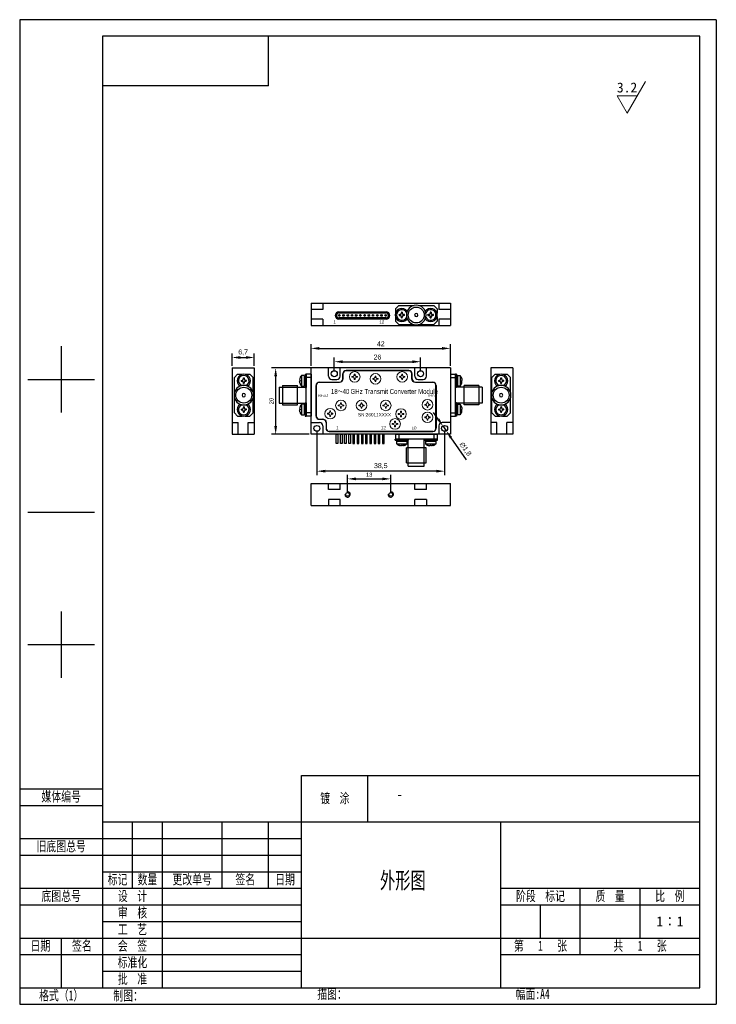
# Model space of a CAD drawing. Header units: millimetres. Extents: x 1954 to 2416, y 1195 to 1492.
# Tile 2 of 2: x 2206 to 2416, y 1195 to 1492. Entities that reach past the tile are written whole.
import ezdxf

# ---------------------------------------------------------------- set-up
doc = ezdxf.new("R2010")
doc.units = ezdxf.units.MM
doc.layers.add('图框周边', color=6, linetype='Continuous')
for name, color, linetype, lineweight in [('图框文字', 3, 'Continuous', 18), ('图框线', 7, 'Continuous', 30), ('标注、细实线', 2, 'Continuous', 20)]:
    doc.layers.add(name, color=color, linetype=linetype, lineweight=lineweight)
doc.styles.get("Standard").update_dxf_attribs({"font": 'arial.ttf'})
doc.styles.add('STYLE1', font='txt', dxfattribs={"width": 0.707})
doc.dimstyles.new('ISO-25', dxfattribs={"dimtxt": 2.5, "dimasz": 2.5, "dimexe": 1.25, "dimexo": 0.625, "dimtad": 1, "dimtxsty": 'Standard', "dimcen": 2.5, "dimadec": 0, "dimazin": 0, "dimtfac": 1, "dimtmove": 0, "dimatfit": 3, "dimfxl": 1, "dimarcsym": 0})

# ---------------------------------------------------------------- blocks, each defined once
blk = doc.blocks.new('wsg2gbzshg')
at = {"linetype": 'ByBlock', "ltscale": 0.2}
for p, q in [((2255.55, -637.46), (2254.55, -638.46)), ((2254.55, -642.99), (2254.55, -638.46)), ((2255.55, -637.46), (2256.96, -637.46)), ((2257.85, -637.46), (2259.25, -637.46)), ((2259.25, -637.46), (2260.25, -638.46)), ((2260.25, -642.99), (2260.25, -638.46)), ((2256.59, -639.31), (2256.77, -639.31)), ((2256.59, -639.5), (2256.77, -639.5)), ((2257.31, -638.59), (2257.31, -638.78)), ((2257.31, -640.22), (2257.31, -640.03)), ((2257.5, -638.59), (2257.5, -638.78)), ((2257.5, -640.22), (2257.5, -640.03)), ((2258.21, -639.31), (2258.03, -639.31)), ((2258.21, -639.5), (2258.03, -639.5)), ((2254.55, -649.06), (2254.55, -644.52)), ((2257.31, -647.29), (2257.31, -647.48)), ((2257.5, -647.29), (2257.5, -647.48)), ((2260.25, -649.06), (2260.25, -644.52)), ((2255.55, -650.06), (2254.55, -649.06)), ((2255.55, -650.06), (2256.96, -650.06)), ((2256.59, -648.01), (2256.77, -648.01)), ((2256.59, -648.2), (2256.77, -648.2)), ((2257.31, -648.92), (2257.31, -648.73)), ((2257.5, -648.92), (2257.5, -648.73)), ((2257.85, -650.06), (2259.25, -650.06)), ((2258.21, -648.01), (2258.03, -648.01)), ((2258.21, -648.2), (2258.03, -648.2)), ((2259.25, -650.06), (2260.25, -649.06))]:
    blk.add_line(p, q, dxfattribs=at)
at = {"linetype": 'ByBlock', "ltscale": 0.2, "flags": 128}
for points in [[(2256.58, -639.29), (2256.6, -639.29), (2256.63, -639.29), (2256.65, -639.29), (2256.67, -639.29), (2256.7, -639.29), (2256.72, -639.29), (2256.75, -639.29), (2256.77, -639.29)], [(2256.58, -639.52), (2256.6, -639.52), (2256.63, -639.52), (2256.65, -639.52), (2256.67, -639.52), (2256.7, -639.52), (2256.72, -639.52), (2256.75, -639.52), (2256.77, -639.52)], [(2257.29, -638.58), (2257.29, -638.6), (2257.29, -638.63), (2257.29, -638.65), (2257.29, -638.68), (2257.29, -638.7), (2257.29, -638.73), (2257.29, -638.75), (2257.29, -638.78)], [(2257.29, -640.23), (2257.29, -640.21), (2257.29, -640.18), (2257.29, -640.16), (2257.29, -640.13), (2257.29, -640.11), (2257.29, -640.08), (2257.29, -640.06), (2257.29, -640.03)], [(2257.52, -638.58), (2257.52, -638.6), (2257.52, -638.63), (2257.52, -638.65), (2257.52, -638.68), (2257.52, -638.7), (2257.52, -638.73), (2257.52, -638.75), (2257.52, -638.78)], [(2257.52, -640.23), (2257.52, -640.21), (2257.52, -640.18), (2257.52, -640.16), (2257.52, -640.13), (2257.52, -640.11), (2257.52, -640.08), (2257.52, -640.06), (2257.52, -640.03)], [(2258.23, -639.29), (2258.21, -639.29), (2258.18, -639.29), (2258.16, -639.29), (2258.13, -639.29), (2258.11, -639.29), (2258.08, -639.29), (2258.06, -639.29), (2258.03, -639.29)], [(2258.23, -639.52), (2258.21, -639.52), (2258.18, -639.52), (2258.16, -639.52), (2258.13, -639.52), (2258.11, -639.52), (2258.08, -639.52), (2258.06, -639.52), (2258.03, -639.52)], [(2257.29, -647.28), (2257.29, -647.3), (2257.29, -647.33), (2257.29, -647.35), (2257.29, -647.38), (2257.29, -647.4), (2257.29, -647.43), (2257.29, -647.45), (2257.29, -647.48)], [(2257.52, -647.28), (2257.52, -647.3), (2257.52, -647.33), (2257.52, -647.35), (2257.52, -647.38), (2257.52, -647.4), (2257.52, -647.43), (2257.52, -647.45), (2257.52, -647.48)], [(2256.58, -647.99), (2256.6, -647.99), (2256.63, -647.99), (2256.65, -647.99), (2256.67, -647.99), (2256.7, -647.99), (2256.72, -647.99), (2256.75, -647.99), (2256.77, -647.99)], [(2256.58, -648.22), (2256.6, -648.22), (2256.63, -648.22), (2256.65, -648.22), (2256.67, -648.22), (2256.7, -648.22), (2256.72, -648.22), (2256.75, -648.22), (2256.77, -648.22)], [(2257.29, -648.93), (2257.29, -648.91), (2257.29, -648.88), (2257.29, -648.86), (2257.29, -648.83), (2257.29, -648.81), (2257.29, -648.78), (2257.29, -648.76), (2257.29, -648.73)], [(2257.52, -648.93), (2257.52, -648.91), (2257.52, -648.88), (2257.52, -648.86), (2257.52, -648.83), (2257.52, -648.81), (2257.52, -648.78), (2257.52, -648.76), (2257.52, -648.73)], [(2258.23, -647.99), (2258.21, -647.99), (2258.18, -647.99), (2258.16, -647.99), (2258.13, -647.99), (2258.11, -647.99), (2258.08, -647.99), (2258.06, -647.99), (2258.03, -647.99)], [(2258.23, -648.22), (2258.21, -648.22), (2258.18, -648.22), (2258.16, -648.22), (2258.13, -648.22), (2258.11, -648.22), (2258.08, -648.22), (2258.06, -648.22), (2258.03, -648.22)]]:
    blk.add_lwpolyline(points, dxfattribs=at)
at = {"linetype": 'ByBlock', "ltscale": 0.2}
blk.add_circle((2257.4, -643.76), 2.4, dxfattribs=at)
for centre, radius, start, end in [((2257.4, -639.41), 2, 305.1904, 234.8096), ((2257.4, -639.41), 1.6, 293.3496, 246.6504), ((2257.4, -643.76), 2.95, 0, 180), ((2257.4, -639.41), 0.835, 172.1127, 187.8873), ((2257.4, -639.41), 0.817, 173.1922, 186.8078), ((2256.77, -638.78), 0.533, 270, 359.7671), ((2256.77, -640.04), 0.533, 0.2329, 90), ((2257.4, -639.41), 0.835, 82.109, 97.891), ((2257.4, -639.41), 0.835, 262.109, 277.891), ((2257.4, -639.41), 0.817, 83.1839, 96.8161), ((2257.4, -639.41), 0.817, 263.1839, 276.8161), ((2258.03, -638.78), 0.533, 180.2329, 270), ((2258.03, -640.04), 0.533, 90, 179.7671), ((2257.4, -639.41), 0.817, 353.1922, 6.8078), ((2257.4, -639.41), 0.835, 352.1127, 7.8873), ((2257.4, -643.76), 2.95, 180, 0), ((2257.4, -643.76), 0.5, 0, 180), ((2257.4, -643.76), 0.5, 180, 0), ((2257.4, -648.11), 2, 125.1904, 54.8096), ((2257.4, -648.11), 1.6, 113.3496, 66.6504), ((2257.4, -648.11), 0.835, 82.109, 97.891), ((2257.4, -648.11), 0.817, 83.1839, 96.8161), ((2257.4, -648.11), 0.835, 172.1127, 187.8873), ((2257.4, -648.11), 0.817, 173.1922, 186.8078), ((2256.77, -647.48), 0.533, 270, 359.7671), ((2256.77, -648.74), 0.533, 0.2329, 90), ((2257.4, -648.11), 0.835, 262.109, 277.891), ((2257.4, -648.11), 0.817, 263.1839, 276.8161), ((2258.03, -647.48), 0.533, 180.2329, 270), ((2258.03, -648.74), 0.533, 90, 179.7671), ((2257.4, -648.11), 0.817, 353.1922, 6.8078), ((2257.4, -648.11), 0.835, 352.1127, 7.8873)]:
    blk.add_arc(centre, radius, start, end, dxfattribs=at)
for points in [[(2256.59, -639.31), (2256.59, -639.3), (2256.58, -639.3), (2256.58, -639.29)], [(2256.59, -639.5), (2256.59, -639.51), (2256.58, -639.51), (2256.58, -639.52)], [(2257.31, -638.59), (2257.3, -638.59), (2257.29, -638.58), (2257.29, -638.58)], [(2257.31, -640.22), (2257.3, -640.22), (2257.29, -640.23), (2257.29, -640.23)], [(2257.5, -638.59), (2257.51, -638.59), (2257.51, -638.58), (2257.52, -638.58)], [(2257.5, -640.22), (2257.51, -640.22), (2257.51, -640.23), (2257.52, -640.23)], [(2258.21, -639.31), (2258.22, -639.3), (2258.22, -639.3), (2258.23, -639.29)], [(2258.21, -639.5), (2258.22, -639.51), (2258.22, -639.51), (2258.23, -639.52)], [(2257.31, -647.29), (2257.3, -647.29), (2257.29, -647.28), (2257.29, -647.28)], [(2257.5, -647.29), (2257.51, -647.29), (2257.51, -647.28), (2257.52, -647.28)], [(2256.59, -648.01), (2256.59, -648), (2256.58, -648), (2256.58, -647.99)], [(2256.59, -648.2), (2256.59, -648.21), (2256.58, -648.21), (2256.58, -648.22)], [(2257.31, -648.92), (2257.3, -648.92), (2257.29, -648.93), (2257.29, -648.93)], [(2257.5, -648.92), (2257.51, -648.92), (2257.51, -648.93), (2257.52, -648.93)], [(2258.21, -648.01), (2258.22, -648), (2258.22, -648), (2258.23, -647.99)], [(2258.21, -648.2), (2258.22, -648.21), (2258.22, -648.21), (2258.23, -648.22)]]:
    blk.add_open_spline(points, degree=3, dxfattribs=at)
for points in [[(2256.77, -639.29), (2256.9, -639.29), (2257.04, -639.23), (2257.23, -639.04), (2257.28, -638.91), (2257.29, -638.78)], [(2256.77, -639.52), (2256.9, -639.52), (2257.04, -639.58), (2257.23, -639.77), (2257.28, -639.9), (2257.29, -640.03)], [(2258.03, -639.29), (2257.9, -639.29), (2257.77, -639.23), (2257.58, -639.04), (2257.52, -638.91), (2257.52, -638.78)], [(2257.52, -640.03), (2257.52, -639.9), (2257.58, -639.77), (2257.77, -639.58), (2257.9, -639.52), (2258.03, -639.52)], [(2256.77, -647.99), (2256.9, -647.99), (2257.04, -647.93), (2257.23, -647.74), (2257.28, -647.61), (2257.29, -647.48)], [(2256.77, -648.22), (2256.9, -648.22), (2257.04, -648.28), (2257.23, -648.47), (2257.28, -648.6), (2257.29, -648.73)], [(2258.03, -647.99), (2257.9, -647.99), (2257.77, -647.93), (2257.58, -647.74), (2257.52, -647.61), (2257.52, -647.48)], [(2257.52, -648.73), (2257.52, -648.6), (2257.58, -648.47), (2257.77, -648.28), (2257.9, -648.22), (2258.03, -648.22)]]:
    blk.add_open_spline(points, degree=3, knots=[0, 0, 0, 0, 0.5, 0.5, 1, 1, 1, 1], dxfattribs=at)
blk = doc.blocks.new('gvwgt32te')
at = {"linetype": 'ByBlock', "ltscale": 0.2}
for p, q in [((2188.5, -637.81), (2188.5, -639.41)), ((2189.3, -637.81), (2189.3, -641.01)), ((2189.3, -638.07), (2189.6, -638.07)), ((2189.6, -637.41), (2189.6, -641.41)), ((2189.6, -637.41), (2189.9, -637.41)), ((2189.9, -637.41), (2189.9, -641.41)), ((2189.9, -650.06), (2189.9, -637.46)), ((2191.4, -637.46), (2189.9, -637.46)), ((2191.4, -638.46), (2189.9, -638.46)), ((2191.4, -637.46), (2191.4, -650.06)), ((2181.8, -641.36), (2181.8, -646.16)), ((2181.8, -641.36), (2189.9, -641.36)), ((2182.8, -640.81), (2182.8, -646.71)), ((2182.8, -640.81), (2187.3, -640.81)), ((2187.3, -646.71), (2187.3, -640.81)), ((2188.06, -638.58), (2188.06, -638.57)), ((2188.06, -639.29), (2188.06, -639.52)), ((2188.06, -640.23), (2188.06, -640.24)), ((2188.5, -639.41), (2188.5, -641.01)), ((2189.3, -639.82), (2189.6, -640.02)), ((2189.3, -639.89), (2189.6, -640.09)), ((2189.3, -640.74), (2189.6, -640.74)), ((2189.6, -641.41), (2189.9, -641.41)), ((2181.8, -646.16), (2189.6, -646.16)), ((2182.8, -646.71), (2187.3, -646.71)), ((2188.5, -646.51), (2188.5, -648.11)), ((2189.3, -646.51), (2189.3, -649.71)), ((2189.3, -646.77), (2189.6, -646.77)), ((2189.6, -646.11), (2189.6, -650.11)), ((2189.6, -646.11), (2189.9, -646.11)), ((2189.9, -646.11), (2189.9, -650.11)), ((2188.06, -647.99), (2188.06, -648.22)), ((2188.06, -648.93), (2188.06, -648.94)), ((2188.5, -648.11), (2188.5, -649.71)), ((2189.3, -648.52), (2189.6, -648.72)), ((2189.3, -648.59), (2189.6, -648.79)), ((2189.3, -649.44), (2189.6, -649.44)), ((2189.6, -650.11), (2189.9, -650.11)), ((2191.4, -649.06), (2189.9, -649.06)), ((2191.4, -650.06), (2189.9, -650.06))]:
    blk.add_line(p, q, dxfattribs=at)
for centre, radius, start, end in [((2190.42, -639.41), 2.5, 140.2082, 160.5), ((2190.42, -639.41), 2.5, 160.7011, 165.3911), ((2188.76, -624.19), 15.12, 267.1206, 267.3497), ((2188.76, -654.62), 15.12, 92.6503, 92.8794), ((2190.42, -639.41), 2.5, 194.6089, 199.2989), ((2190.42, -639.41), 2.5, 199.5, 219.7918), ((2190.42, -648.11), 2.5, 160.7011, 165.3911), ((2190.42, -648.11), 2.5, 140.2082, 160.5), ((2188.76, -632.89), 15.12, 267.1206, 267.3497), ((2188.76, -663.32), 15.12, 92.6503, 92.8794), ((2190.42, -648.11), 2.5, 194.6089, 199.2989), ((2190.42, -648.11), 2.5, 199.5, 219.7918)]:
    blk.add_arc(centre, radius, start, end, dxfattribs=at)
for points in [[(2189.3, -637.81), (2188.5, -637.81)], [(2188.5, -641.01), (2189.3, -641.01)], [(2189.3, -646.51), (2188.5, -646.51)], [(2188.5, -649.71), (2189.3, -649.71)]]:
    blk.add_open_spline(points, degree=1, dxfattribs=at)
for points in [[(2188, -638.77), (2187.97, -638.91), (2187.95, -639.04), (2187.95, -639.23), (2187.97, -639.29), (2188, -639.29)], [(2188, -640.04), (2187.97, -639.9), (2187.95, -639.77), (2187.95, -639.58), (2187.97, -639.52), (2188, -639.52)], [(2188, -647.47), (2187.97, -647.61), (2187.95, -647.74), (2187.95, -647.93), (2187.97, -647.99), (2188, -647.99)], [(2188, -648.74), (2187.97, -648.6), (2187.95, -648.47), (2187.95, -648.28), (2187.97, -648.22), (2188, -648.22)]]:
    blk.add_open_spline(points, degree=3, knots=[0, 0, 0, 0, 0.5, 0.5, 1, 1, 1, 1], dxfattribs=at)
blk = doc.blocks.new('*D15')
at = {"color": 0, "linetype": 'ByBlock', "lineweight": -2, "ltscale": 0.2, "transparency": 16777216}
for p, q in [((2294.04, 1387.53), (2294.04, 1394.05)), ((2336.05, 1387.53), (2336.05, 1394.05)), ((2296.54, 1392.8), (2333.55, 1392.8))]:
    blk.add_line(p, q, dxfattribs=at)
at = {"color": 0, "linetype": 'ByBlock', "ltscale": 0.2, "transparency": 16777216}
for points in [[(2296.54, 1393.22), (2296.54, 1392.38), (2294.04, 1392.8)], [(2333.55, 1393.22), (2333.55, 1392.38), (2336.05, 1392.8)]]:
    blk.add_solid(points, dxfattribs=at)
at = {"layer": 'Defpoints', "color": 0, "linetype": 'ByBlock', "ltscale": 0.2, "transparency": 16777216}
for p in [(2336.05, 1392.8), (2294.04, 1386.9), (2336.05, 1386.9)]:
    blk.add_point(p, dxfattribs=at)
at = {"color": 0, "linetype": 'ByBlock', "ltscale": 0.2, "transparency": 16777216, "insert": (2315.05, 1394.18), "char_height": 2, "attachment_point": 5}
blk.add_mtext('{\\H0.75x;42}', dxfattribs=at)
blk = doc.blocks.new('*D16')
at = {"color": 0, "linetype": 'ByBlock', "lineweight": -2, "ltscale": 0.2, "transparency": 16777216}
for p, q in [((2295.79, 1368.03), (2295.79, 1354.51)), ((2334.3, 1368.03), (2334.3, 1354.51)), ((2331.8, 1355.76), (2298.29, 1355.76))]:
    blk.add_line(p, q, dxfattribs=at)
at = {"color": 0, "linetype": 'ByBlock', "ltscale": 0.2, "transparency": 16777216}
for points in [[(2298.29, 1356.18), (2298.29, 1355.35), (2295.79, 1355.76)], [(2331.8, 1356.18), (2331.8, 1355.35), (2334.3, 1355.76)]]:
    blk.add_solid(points, dxfattribs=at)
at = {"layer": 'Defpoints', "color": 0, "linetype": 'ByBlock', "ltscale": 0.2, "transparency": 16777216}
for p in [(2295.79, 1368.65), (2334.3, 1368.65), (2295.79, 1355.76)]:
    blk.add_point(p, dxfattribs=at)
at = {"color": 0, "linetype": 'ByBlock', "ltscale": 0.2, "transparency": 16777216, "insert": (2315.05, 1357.29), "char_height": 1.5, "attachment_point": 5}
blk.add_mtext('38,5', dxfattribs=at)
blk = doc.blocks.new('*D19')
at = {"color": 0, "linetype": 'ByBlock', "lineweight": -2, "ltscale": 0.2, "transparency": 16777216}
for p, q in [((2301.04, 1385.78), (2301.04, 1390.03)), ((2327.04, 1385.78), (2327.04, 1390.03)), ((2303.54, 1388.78), (2324.54, 1388.78))]:
    blk.add_line(p, q, dxfattribs=at)
at = {"color": 0, "linetype": 'ByBlock', "ltscale": 0.2, "transparency": 16777216}
for points in [[(2303.54, 1389.2), (2303.54, 1388.36), (2301.04, 1388.78)], [(2324.54, 1389.2), (2324.54, 1388.36), (2327.04, 1388.78)]]:
    blk.add_solid(points, dxfattribs=at)
at = {"layer": 'Defpoints', "color": 0, "linetype": 'ByBlock', "ltscale": 0.2, "transparency": 16777216}
for p in [(2327.04, 1388.78), (2301.04, 1385.15), (2327.04, 1385.15)]:
    blk.add_point(p, dxfattribs=at)
at = {"color": 0, "linetype": 'ByBlock', "ltscale": 0.2, "transparency": 16777216, "insert": (2314.04, 1390.17), "char_height": 1.5, "attachment_point": 5}
blk.add_mtext('26', dxfattribs=at)
blk = doc.blocks.new('*D20')
at = {"color": 0, "linetype": 'ByBlock', "lineweight": -2, "ltscale": 0.2, "transparency": 16777216}
for p, q in [((2270.2, 1387.53), (2270.2, 1391.3)), ((2272.7, 1390.05), (2274.4, 1390.05)), ((2276.9, 1387.53), (2276.9, 1391.3))]:
    blk.add_line(p, q, dxfattribs=at)
at = {"color": 0, "linetype": 'ByBlock', "ltscale": 0.2, "transparency": 16777216}
for points in [[(2272.7, 1390.47), (2272.7, 1389.64), (2270.2, 1390.05)], [(2274.4, 1390.47), (2274.4, 1389.64), (2276.9, 1390.05)]]:
    blk.add_solid(points, dxfattribs=at)
at = {"layer": 'Defpoints', "color": 0, "linetype": 'ByBlock', "ltscale": 0.2, "transparency": 16777216}
for p in [(2276.9, 1390.05), (2270.2, 1386.9), (2276.9, 1386.9)]:
    blk.add_point(p, dxfattribs=at)
at = {"color": 0, "linetype": 'ByBlock', "ltscale": 0.2, "transparency": 16777216, "insert": (2273.55, 1391.58), "char_height": 1.5, "attachment_point": 5}
blk.add_mtext('6,7', dxfattribs=at)
blk = doc.blocks.new('*D17')
at = {"color": 0, "linetype": 'ByBlock', "lineweight": -2, "ltscale": 0.2, "transparency": 16777216}
for p, q in [((2332.36, 1371.45), (2330.94, 1373.51)), ((2333.79, 1369.39), (2334.81, 1367.91)), ((2340.85, 1359.18), (2336.23, 1365.86))]:
    blk.add_line(p, q, dxfattribs=at)
at = {"color": 0, "linetype": 'ByBlock', "ltscale": 0.2, "transparency": 16777216}
for points in [[(2332.71, 1371.69), (2332.02, 1371.21), (2333.79, 1369.39)], [(2336.57, 1366.1), (2335.89, 1365.62), (2334.81, 1367.91)]]:
    blk.add_solid(points, dxfattribs=at)
at = {"layer": 'Defpoints', "color": 0, "linetype": 'ByBlock', "ltscale": 0.2, "transparency": 16777216}
for p in [(2333.79, 1369.39), (2334.81, 1367.91)]:
    blk.add_point(p, dxfattribs=at)
at = {"color": 0, "linetype": 'ByBlock', "ltscale": 0.2, "transparency": 16777216, "insert": (2340.53, 1362.38), "char_height": 1.5, "attachment_point": 5, "rotation": 304.6751}
blk.add_mtext('∅1,8', dxfattribs=at)
blk = doc.blocks.new('A$C344124FD')
at = {"linetype": 'Continuous'}
for p, q in [((1.1, 2.2), (15.32, 2.2)), ((1.1, 1.9), (15.32, 1.9)), ((1.1, 1.85), (15.33, 1.85)), ((15.32, 0.35), (1.1, 0.35)), ((15.33, 0.3), (1.1, 0.3)), ((15.33, 0), (1.1, 0))]:
    blk.add_line(p, q, dxfattribs=at)
for centre in [(1.22, 1.1), (2.49, 1.1), (3.76, 1.1), (5.03, 1.1), (6.3, 1.1), (7.57, 1.1), (8.84, 1.1), (10.11, 1.1), (11.38, 1.1), (12.65, 1.1), (13.92, 1.1), (15.19, 1.1)]:
    blk.add_circle(centre, 0.25, dxfattribs=at)
for centre, radius, start, end in [((1.1, 1.1), 1.1, 90, 270), ((1.1, 1.1), 0.8, 90, 270), ((1.1, 1.1), 0.75, 89.9985, 269.9985), ((15.32, 1.1), 1.1, 270, 90), ((15.32, 1.1), 0.8, 270, 90), ((15.32, 1.1), 0.75, 269.9985, 89.9985)]:
    blk.add_arc(centre, radius, start, end, dxfattribs=at)
blk = doc.blocks.new('*D18')
at = {"color": 0, "linetype": 'ByBlock', "lineweight": -2, "ltscale": 0.2, "transparency": 16777216}
for p, q in [((2294.13, 1386.9), (2282.11, 1386.9)), ((2283.36, 1384.4), (2283.36, 1369.4)), ((2293.42, 1366.9), (2282.11, 1366.9))]:
    blk.add_line(p, q, dxfattribs=at)
at = {"color": 0, "linetype": 'ByBlock', "ltscale": 0.2, "transparency": 16777216}
for points in [[(2282.94, 1384.4), (2283.78, 1384.4), (2283.36, 1386.9)], [(2282.94, 1369.4), (2283.78, 1369.4), (2283.36, 1366.9)]]:
    blk.add_solid(points, dxfattribs=at)
at = {"layer": 'Defpoints', "color": 0, "linetype": 'ByBlock', "ltscale": 0.2, "transparency": 16777216}
for p in [(2294.75, 1386.9), (2283.36, 1366.9), (2294.04, 1366.9)]:
    blk.add_point(p, dxfattribs=at)
at = {"color": 0, "linetype": 'ByBlock', "ltscale": 0.2, "transparency": 16777216, "insert": (2282.1, 1376.9), "char_height": 2.5, "attachment_point": 5, "rotation": 90}
blk.add_mtext('{\\H0.5x;20}', dxfattribs=at)
blk = doc.blocks.new('*D21')
at = {"color": 0, "linetype": 'ByBlock', "lineweight": -2, "ltscale": 0.2, "transparency": 16777216}
for p, q in [((2305.05, 1349.37), (2305.05, 1354.68)), ((2318.05, 1349.37), (2318.05, 1354.68)), ((2307.55, 1353.43), (2315.55, 1353.43))]:
    blk.add_line(p, q, dxfattribs=at)
at = {"color": 0, "linetype": 'ByBlock', "ltscale": 0.2, "transparency": 16777216}
for points in [[(2307.55, 1353.85), (2307.55, 1353.02), (2305.05, 1353.43)], [(2315.55, 1353.85), (2315.55, 1353.02), (2318.05, 1353.43)]]:
    blk.add_solid(points, dxfattribs=at)
at = {"layer": 'Defpoints', "color": 0, "linetype": 'ByBlock', "ltscale": 0.2, "transparency": 16777216}
for p in [(2318.05, 1353.43), (2305.05, 1348.74), (2318.05, 1348.74)]:
    blk.add_point(p, dxfattribs=at)
at = {"color": 0, "linetype": 'ByBlock', "ltscale": 0.2, "transparency": 16777216, "insert": (2311.55, 1354.7), "char_height": 2.5, "attachment_point": 5}
blk.add_mtext('{\\H0.5x;13}', dxfattribs=at)
blk = doc.blocks.new('68u549ch')
at = {"linetype": 'Continuous', "lineweight": 15}
for p, q in [((2339.55, 1488.48), (2339.55, 1488.3)), ((2339.74, 1488.48), (2339.74, 1488.3)), ((2338.84, 1487.77), (2339.02, 1487.77)), ((2338.84, 1487.58), (2339.02, 1487.57)), ((2339.55, 1486.86), (2339.55, 1487.04)), ((2339.74, 1486.86), (2339.74, 1487.04)), ((2340.46, 1487.77), (2340.27, 1487.77)), ((2340.46, 1487.58), (2340.27, 1487.57))]:
    blk.add_line(p, q, dxfattribs=at)
at = {"linetype": 'Continuous', "lineweight": 15, "flags": 128}
for points in [[(2339.53, 1488.5), (2339.53, 1488.47), (2339.53, 1488.45), (2339.53, 1488.43), (2339.53, 1488.4), (2339.53, 1488.38), (2339.53, 1488.35), (2339.53, 1488.33), (2339.53, 1488.3)], [(2339.76, 1488.5), (2339.76, 1488.47), (2339.76, 1488.45), (2339.76, 1488.43), (2339.76, 1488.4), (2339.76, 1488.38), (2339.76, 1488.35), (2339.76, 1488.33), (2339.76, 1488.3)], [(2338.82, 1487.79), (2338.84, 1487.79), (2338.87, 1487.79), (2338.89, 1487.79), (2338.92, 1487.79), (2338.94, 1487.79), (2338.97, 1487.79), (2338.99, 1487.79), (2339.02, 1487.79)], [(2338.82, 1487.56), (2338.84, 1487.56), (2338.87, 1487.56), (2338.89, 1487.56), (2338.92, 1487.56), (2338.94, 1487.56), (2338.97, 1487.56), (2338.99, 1487.55), (2339.02, 1487.55)], [(2339.53, 1486.85), (2339.53, 1486.87), (2339.53, 1486.89), (2339.53, 1486.92), (2339.53, 1486.94), (2339.53, 1486.97), (2339.53, 1486.99), (2339.53, 1487.02), (2339.53, 1487.04)], [(2339.76, 1486.85), (2339.76, 1486.87), (2339.76, 1486.89), (2339.76, 1486.92), (2339.76, 1486.94), (2339.76, 1486.97), (2339.76, 1486.99), (2339.76, 1487.02), (2339.76, 1487.04)], [(2340.47, 1487.79), (2340.45, 1487.79), (2340.42, 1487.79), (2340.4, 1487.79), (2340.37, 1487.79), (2340.35, 1487.79), (2340.32, 1487.79), (2340.3, 1487.79), (2340.27, 1487.79)], [(2340.47, 1487.56), (2340.45, 1487.56), (2340.42, 1487.56), (2340.4, 1487.56), (2340.37, 1487.56), (2340.35, 1487.56), (2340.32, 1487.56), (2340.3, 1487.55), (2340.27, 1487.55)]]:
    blk.add_lwpolyline(points, dxfattribs=at)
at = {"linetype": 'Continuous', "lineweight": 15}
blk.add_circle((2339.65, 1487.67), 1.6, dxfattribs=at)
for centre, radius, start, end in [((2339.02, 1488.3), 0.533, 270.2329, 0), ((2339.65, 1487.67), 0.835, 82.1127, 97.8873), ((2339.65, 1487.67), 0.817, 83.1922, 96.8078), ((2340.28, 1488.3), 0.533, 180, 269.7671), ((2339.65, 1487.67), 0.835, 172.109, 187.891), ((2339.65, 1487.67), 0.817, 173.1839, 186.8161), ((2339.02, 1487.04), 0.533, 0, 89.7671), ((2339.65, 1487.67), 0.835, 262.1127, 277.8873), ((2339.65, 1487.67), 0.817, 263.1922, 276.8078), ((2340.28, 1487.04), 0.533, 90.2329, 180), ((2339.65, 1487.67), 0.817, 353.1839, 6.8161), ((2339.65, 1487.67), 0.835, 352.109, 7.891)]:
    blk.add_arc(centre, radius, start, end, dxfattribs=at)
for points in [[(2339.53, 1488.3), (2339.53, 1488.17), (2339.47, 1488.04), (2339.28, 1487.85), (2339.15, 1487.79), (2339.02, 1487.79)], [(2339.76, 1488.3), (2339.76, 1488.17), (2339.82, 1488.04), (2340.01, 1487.85), (2340.14, 1487.79), (2340.27, 1487.79)], [(2339.53, 1487.04), (2339.53, 1487.17), (2339.47, 1487.31), (2339.28, 1487.5), (2339.15, 1487.55), (2339.02, 1487.55)], [(2340.27, 1487.55), (2340.14, 1487.55), (2340.01, 1487.5), (2339.82, 1487.31), (2339.76, 1487.17), (2339.76, 1487.04)]]:
    blk.add_open_spline(points, degree=3, knots=[0, 0, 0, 0, 0.5, 0.5, 1, 1, 1, 1], dxfattribs=at)
for points in [[(2339.55, 1488.48), (2339.54, 1488.49), (2339.54, 1488.49), (2339.53, 1488.5)], [(2339.74, 1488.48), (2339.75, 1488.49), (2339.75, 1488.49), (2339.76, 1488.5)], [(2338.84, 1487.77), (2338.83, 1487.77), (2338.82, 1487.78), (2338.82, 1487.79)], [(2338.84, 1487.58), (2338.83, 1487.57), (2338.82, 1487.56), (2338.82, 1487.56)], [(2339.55, 1486.86), (2339.54, 1486.86), (2339.54, 1486.85), (2339.53, 1486.85)], [(2339.74, 1486.86), (2339.75, 1486.86), (2339.75, 1486.85), (2339.76, 1486.85)], [(2340.46, 1487.77), (2340.46, 1487.77), (2340.47, 1487.78), (2340.47, 1487.79)], [(2340.46, 1487.58), (2340.46, 1487.57), (2340.47, 1487.56), (2340.47, 1487.56)]]:
    blk.add_open_spline(points, degree=3, dxfattribs=at)

msp = doc.modelspace()

# ---------------------------------------------------------------- linework, layer by layer
for p, q in [((2281.196, 1471.948), (2281.196, 1486.948)), ((2294.039, 1366.904), (2294.039, 1386.904)), ((2336.043, 1386.904), (2294.039, 1386.904)), ((2299.289, 1384.404), (2299.289, 1386.904)), ((2302.789, 1384.404), (2302.789, 1386.904)), ((2303.589, 1383.604), (2303.589, 1385.104)), ((2323.493, 1386.104), (2304.589, 1386.104)), ((2324.493, 1383.604), (2324.493, 1385.104)), ((2325.293, 1384.404), (2325.293, 1386.904)), ((2328.793, 1384.404), (2328.793, 1386.904)), ((2336.043, 1386.904), (2336.043, 1366.904)), ((2295.539, 1372.404), (2295.539, 1381.604)), ((2296.539, 1382.604), (2302.589, 1382.604)), ((2300.289, 1383.404), (2301.789, 1383.404)), ((2325.493, 1382.604), (2330.743, 1382.604)), ((2326.293, 1383.404), (2327.793, 1383.404)), ((2331.743, 1381.604), (2331.743, 1368.704)), ((2294.039, 1370.404), (2296.539, 1370.404)), ((2296.539, 1371.404), (2297.539, 1371.404)), ((2297.539, 1369.404), (2297.539, 1366.904)), ((2298.539, 1370.404), (2298.539, 1368.704)), ((2332.543, 1369.404), (2332.543, 1366.904)), ((2336.043, 1370.404), (2333.543, 1370.404)), ((2336.043, 1366.904), (2294.039, 1366.904)), ((2330.743, 1367.704), (2299.539, 1367.704))]:
    msp.add_line(p, q)
at = {"linetype": 'ByBlock', "ltscale": 0.2}
for p, q in [((2294.043, 1406.415), (2294.043, 1399.715)), ((2294.043, 1406.415), (2336.047, 1406.415)), ((2297.543, 1406.415), (2297.543, 1404.565)), ((2332.547, 1406.415), (2332.547, 1404.565)), ((2336.047, 1406.415), (2336.047, 1399.715)), ((2297.543, 1404.565), (2294.043, 1404.565)), ((2336.047, 1404.565), (2332.547, 1404.565)), ((2297.543, 1401.565), (2294.043, 1401.565)), ((2294.043, 1399.715), (2336.047, 1399.715)), ((2297.543, 1401.565), (2297.543, 1399.715)), ((2332.547, 1401.565), (2332.547, 1399.715)), ((2336.047, 1401.565), (2332.547, 1401.565)), ((2270.204, 1386.904), (2276.904, 1386.904)), ((2270.204, 1386.904), (2270.204, 1366.904)), ((2276.904, 1386.904), (2276.904, 1366.904)), ((2354.887, 1386.904), (2348.187, 1386.904)), ((2348.187, 1386.904), (2348.187, 1366.904)), ((2354.887, 1386.904), (2354.887, 1366.904)), ((2270.204, 1370.404), (2272.054, 1370.404)), ((2272.054, 1366.904), (2272.054, 1370.404)), ((2275.054, 1370.404), (2276.904, 1370.404)), ((2275.054, 1366.904), (2275.054, 1370.404)), ((2350.037, 1370.404), (2348.187, 1370.404)), ((2350.037, 1366.904), (2350.037, 1370.404)), ((2354.887, 1370.404), (2353.037, 1370.404)), ((2353.037, 1366.904), (2353.037, 1370.404)), ((2270.204, 1366.904), (2276.904, 1366.904)), ((2354.887, 1366.904), (2348.187, 1366.904)), ((2294.043, 1345.393), (2294.043, 1352.093)), ((2294.043, 1352.093), (2336.047, 1352.093)), ((2299.293, 1350.243), (2299.293, 1352.093)), ((2302.793, 1350.243), (2302.793, 1352.093)), ((2325.293, 1350.243), (2325.293, 1352.093)), ((2328.793, 1350.243), (2328.793, 1352.093)), ((2336.047, 1345.393), (2336.047, 1352.093)), ((2302.793, 1350.243), (2299.293, 1350.243)), ((2328.793, 1350.243), (2325.293, 1350.243)), ((2302.793, 1347.243), (2299.293, 1347.243)), ((2299.293, 1347.243), (2299.293, 1345.393)), ((2302.793, 1345.393), (2302.793, 1347.243)), ((2325.293, 1345.393), (2325.293, 1347.243)), ((2328.793, 1347.243), (2325.293, 1347.243)), ((2328.793, 1347.243), (2328.793, 1345.393)), ((2294.043, 1345.393), (2336.047, 1345.393))]:
    msp.add_line(p, q, dxfattribs=at)
msp.add_lwpolyline([(2295.589, 1381.604), (2295.589, 1372.404, 0.4142136), (2296.539, 1371.454), (2297.539, 1371.454, -0.4142136), (2298.589, 1370.404), (2298.589, 1368.704, 0.4142136), (2299.539, 1367.754), (2330.743, 1367.754, 0.4142136), (2331.693, 1368.704), (2331.693, 1381.604, 0.4142136), (2330.743, 1382.554), (2325.493, 1382.554, -0.4142136), (2324.443, 1383.604), (2324.443, 1385.104, 0.4142136), (2323.493, 1386.054), (2304.589, 1386.054, 0.4142136), (2303.639, 1385.104), (2303.639, 1383.604, -0.4142136), (2302.589, 1382.554), (2296.539, 1382.554, 0.4142136)], format="xyb", close=True)
for points in [[(2302.093, 1364.104), (2301.593, 1364.104), (2301.593, 1366.904), (2302.093, 1366.904)], [(2303.363, 1364.104), (2302.863, 1364.104), (2302.863, 1366.904), (2303.363, 1366.904)], [(2304.633, 1364.104), (2304.133, 1364.104), (2304.133, 1366.904), (2304.633, 1366.904)], [(2305.903, 1364.104), (2305.403, 1364.104), (2305.403, 1366.904), (2305.903, 1366.904)], [(2306.673, 1364.104), (2307.173, 1364.104), (2307.173, 1366.904), (2306.673, 1366.904)], [(2307.943, 1364.104), (2308.443, 1364.104), (2308.443, 1366.904), (2307.943, 1366.904)], [(2309.213, 1364.104), (2309.713, 1364.104), (2309.713, 1366.904), (2309.213, 1366.904)], [(2310.483, 1364.104), (2310.983, 1364.104), (2310.983, 1366.904), (2310.483, 1366.904)], [(2311.753, 1364.104), (2312.253, 1364.104), (2312.253, 1366.904), (2311.753, 1366.904)], [(2313.023, 1364.104), (2313.523, 1364.104), (2313.523, 1366.904), (2313.023, 1366.904)], [(2314.293, 1364.104), (2314.793, 1364.104), (2314.793, 1366.904), (2314.293, 1366.904)], [(2315.563, 1364.104), (2316.063, 1364.104), (2316.063, 1366.904), (2315.563, 1366.904)]]:
    msp.add_lwpolyline(points, close=True, dxfattribs=at)
for centre, radius in [((2301.039, 1385.154), 0.9), ((2327.043, 1385.154), 0.9), ((2327.043, 1385.154), 0.9), ((2295.789, 1368.654), 0.9), ((2334.293, 1368.654), 0.9), ((2305.047, 1348.743), 0.546), ((2318.047, 1348.743), 0.546)]:
    msp.add_circle(centre, radius)
for centre, radius, start, end in [((2300.289, 1384.404), 1, 180, 270), ((2301.789, 1384.404), 1, 270, 0), ((2304.589, 1385.104), 1, 90, 180), ((2323.493, 1385.104), 1, 360, 90), ((2326.293, 1384.404), 1, 180, 270), ((2327.793, 1384.404), 1, 270, 0), ((2296.539, 1381.604), 1, 90, 180), ((2302.589, 1383.604), 1, 270, 0), ((2325.493, 1383.604), 1, 180, 270), ((2330.743, 1381.604), 1, 0, 90), ((2296.539, 1372.404), 1, 180, 270), ((2296.539, 1369.404), 1, 0, 90), ((2297.539, 1370.404), 1, 360, 90), ((2333.543, 1369.404), 1, 90, 180), ((2299.539, 1368.704), 1, 180, 270), ((2330.743, 1368.704), 1, 270, 0), ((2305.047, 1348.743), 0.8, 175, 95), ((2318.047, 1348.743), 0.8, 175, 95)]:
    msp.add_arc(centre, radius, start, end)
at = {"layer": '图框周边', "color": 3}
for p, q in [((2206.196, 1491.948), (2206.196, 1194.948)), ((2416.196, 1491.948), (2206.196, 1491.948)), ((2416.196, 1491.948), (2416.196, 1194.948)), ((2218.696, 1393.448), (2218.696, 1373.448)), ((2208.696, 1383.448), (2228.696, 1383.448)), ((2208.696, 1343.448), (2228.696, 1343.448)), ((2218.696, 1313.448), (2218.696, 1293.448)), ((2208.696, 1303.448), (2228.696, 1303.448)), ((2291.196, 1199.948), (2291.196, 1263.948)), ((2291.196, 1263.948), (2411.196, 1263.948)), ((2311.196, 1249.948), (2311.196, 1263.948)), ((2206.196, 1259.948), (2231.196, 1259.948)), ((2206.196, 1254.948), (2231.196, 1254.948)), ((2231.196, 1249.948), (2411.196, 1249.948)), ((2240.196, 1229.948), (2240.196, 1249.948)), ((2249.196, 1199.948), (2249.196, 1249.948)), ((2267.196, 1229.948), (2267.196, 1249.948)), ((2281.196, 1229.948), (2281.196, 1249.948)), ((2351.196, 1199.948), (2351.196, 1249.948)), ((2206.196, 1244.948), (2291.196, 1244.948)), ((2206.196, 1239.948), (2291.196, 1239.948)), ((2231.196, 1234.948), (2291.196, 1234.948)), ((2206.196, 1229.948), (2291.196, 1229.948)), ((2351.196, 1229.948), (2411.196, 1229.948)), ((2375.196, 1209.948), (2375.196, 1229.948)), ((2393.196, 1214.948), (2393.196, 1229.948)), ((2206.196, 1224.948), (2291.196, 1224.948)), ((2351.196, 1224.948), (2411.196, 1224.948)), ((2363.196, 1214.948), (2363.196, 1224.948)), ((2231.196, 1219.948), (2291.196, 1219.948)), ((2206.196, 1214.948), (2411.196, 1214.948)), ((2218.696, 1214.948), (2218.696, 1199.948)), ((2206.196, 1209.948), (2291.196, 1209.948)), ((2351.196, 1209.948), (2411.196, 1209.948)), ((2231.196, 1204.948), (2291.196, 1204.948)), ((2206.196, 1194.948), (2416.196, 1194.948))]:
    msp.add_line(p, q, dxfattribs=at)
at = {"layer": '图框文字'}
for p, q in [((2389.304, 1463.779), (2394.804, 1473.305)), ((2392.304, 1468.975), (2386.304, 1468.975)), ((2386.304, 1468.975), (2389.304, 1463.779))]:
    msp.add_line(p, q, dxfattribs=at)
at = {"layer": '图框线'}
for p, q in [((2411.196, 1486.948), (2231.196, 1486.948)), ((2231.196, 1486.948), (2231.196, 1199.948)), ((2411.196, 1199.948), (2411.196, 1486.948)), ((2281.196, 1471.948), (2231.196, 1471.948)), ((2206.196, 1199.948), (2411.196, 1199.948))]:
    msp.add_line(p, q, dxfattribs=at)

# ---------------------------------------------------------------- block references
at = {"linetype": 'ByBlock'}
for name, p, rotation in [('wsg2gbzshg', (2969.503, 3660.269), 270), ('gvwgt32te', (1681.992, -824.496), 90)]:
    msp.add_blockref(name, p, dxfattribs=dict(at, rotation=rotation))
for name, p in [('A$C344124FD', (2301.337, 1401.625)), ('68u549ch', (-32.457, -103.468)), ('68u549ch', (-26.207, -104.068)), ('68u549ch', (-18.157, -103.468)), ('68u549ch', (-36.607, -112.078)), ('68u549ch', (-30.407, -112.078)), ('68u549ch', (-23.107, -112.078)), ('68u549ch', (-10.507, -111.868)), ('68u549ch', (-39.857, -114.568)), ('68u549ch', (-18.507, -114.678)), ('68u549ch', (-10.507, -115.668)), ('68u549ch', (-20.304, -117.668))]:
    msp.add_blockref(name, p)
for name, p in [('wsg2gbzshg', (16.351, 2022.45)), ('gvwgt32te', (102.643, 2022.45)), ('wsg2gbzshg', (93.933, 2022.45))]:
    msp.add_blockref(name, p, dxfattribs=at)
at = {"linetype": 'ByBlock', "xscale": -1}
msp.add_blockref('gvwgt32te', (4527.448, 2022.45), dxfattribs=at)

# ---------------------------------------------------------------- texts
at = {"attachment_point": 1}
for s, insert, char_height, width in [('\\pi0.22255;1', (2300.543, 1401.221), 1, 0.81346), ('\\pi-0.25732;12', (2314.843, 1401.221), 1, 0.81346), ('\\pi-1.06694;RFout', (2297.197, 1378.983), 0.8, 0.81346), ('\\pi0.24182;{\\W0.7;18\\fSimSun|b0|i0|c134|p2;～\\fArial|b0|i0|c0|p34;40\u202fGHz Transmit Converter Module}', (2299.782, 1380.556), 1.5, 26.43398), ('\\pi-0.4342;IFin', (2329.795, 1378.989), 0.8, 0.81346), ('\\pi1.59128;SN:26011XXXX', (2306.604, 1373.293), 1, 13.05159), ('\\pi0.22255;1', (2301.346, 1369.386), 1, 0.81346), ('\\pi-0.25732;12', (2315.299, 1369.386), 1, 0.81346), ('\\pi-0.27267;LO', (2324.604, 1369.208), 0.8, 0.81346)]:
    msp.add_mtext(s, dxfattribs=dict(at, insert=insert, char_height=char_height, width=width))
at = {"layer": '图框周边', "color": 0, "char_height": 3, "attachment_point": 5, "style": 'STYLE1'}
for s, insert, width in [('日期', (2286.196, 1232.448), 10), ('阶段  标记', (2363.196, 1227.448), 24), ('质  量', (2384.196, 1227.448), 18), ('第   1   张', (2363.196, 1212.448), 24), ('共   1   张', (2393.196, 1212.448), 36)]:
    msp.add_mtext(s, dxfattribs=dict(at, insert=insert, width=width))
at = {"layer": '图框周边', "color": 0, "insert": (2321.709, 1232.025), "char_height": 5, "attachment_point": 5, "style": 'STYLE1'}
msp.add_mtext_dynamic_manual_height_columns('外形图', width=54.33841, gutter_width=12.5, heights=[21.145], dxfattribs=at)
at = {"layer": '图框文字', "insert": (2389.285, 1471.478), "char_height": 3, "width": 8.5, "attachment_point": 5, "style": 'STYLE1'}
msp.add_mtext('{\\W1;3.2}', dxfattribs=at)
at = {"layer": '图框文字', "color": 0, "char_height": 3, "style": 'STYLE1'}
for s, insert, width, attachment_point in [('镀  涂', (2301.196, 1256.948), 20, 5), ('标记', (2235.696, 1232.448), 9, 5), ('数量', (2244.696, 1232.448), 9, 5), ('更改单号', (2258.196, 1232.448), 18, 5), ('签名', (2274.196, 1232.448), 14, 5), ('设  计', (2240.196, 1227.448), 18, 5), ('比  例', (2402.196, 1227.448), 18, 5), ('审  核', (2240.196, 1222.448), 18, 5), ('工  艺', (2240.196, 1217.448), 18, 5), ('会  签', (2240.196, 1212.448), 18, 5), ('标准化', (2240.196, 1207.448), 18, 5), ('批  准', (2240.196, 1202.448), 18, 5), ('描图：', (2295.894, 1199.591), 12.5734, 1), ('幅面:A4', (2355.705, 1199.591), 12.5734, 1)]:
    msp.add_mtext(s, dxfattribs=dict(at, insert=insert, width=width, attachment_point=attachment_point))
at = {"layer": '图框文字', "color": 0, "insert": (2402.196, 1219.948), "char_height": 3, "width": 18, "attachment_point": 5}
msp.add_mtext('{\\fSimSun|b0|i0|c134|p2;1∶1}', dxfattribs=at)
at = {"layer": '图框线', "char_height": 3, "width": 100, "attachment_point": 5, "style": 'STYLE1'}
for s, insert in [('媒体编号', (2218.696, 1257.448)), ('旧底图总号', (2218.696, 1242.448)), ('底图总号', (2218.696, 1227.448)), ('签名', (2224.946, 1212.448)), ('日期', (2212.446, 1212.448)), ('格式（1）', (2218.696, 1197.448)), ('制图：', (2238.876, 1197.423))]:
    msp.add_mtext(s, dxfattribs=dict(at, insert=insert))
at = {"layer": '标注、细实线', "insert": (2319.906, 1259.458), "char_height": 2.5, "attachment_point": 1}
msp.add_mtext_dynamic_manual_height_columns('{\\fSimSun|b0|i0|c134|p2;-}', width=77.97376, gutter_width=12.5, heights=[0], dxfattribs=at)

# ---------------------------------------------------------------- dimensions: what is measured, and where the dimension line sits
at = {"linetype": 'ByBlock', "ltscale": 0.2}
dim = msp.add_linear_dim(base=(2336.047, 1392.802), p1=(2294.043, 1386.904), p2=(2336.047, 1386.904), text='{\\H0.75x;<>}', dimstyle='ISO-25', override={"dimtxt": 2}, dxfattribs=at)
dim.commit()
dim.dimension.update_dxf_attribs({"geometry": '*D15', "text_midpoint": (2315.045, 1394.18)})
for base, p1, p2, picture, middle in [((2276.904, 1390.052), (2270.204, 1386.904), (2276.904, 1386.904), '*D20', (2273.554, 1391.579)), ((2327.043, 1388.779), (2301.043, 1385.154), (2327.043, 1385.154), '*D19', (2314.043, 1390.17))]:
    dim = msp.add_linear_dim(base=base, p1=p1, p2=p2, dimstyle='ISO-25', override={"dimtxt": 1.5}, dxfattribs=at)
    dim.commit()
    dim.dimension.update_dxf_attribs({"geometry": picture, "text_midpoint": middle})
dim = msp.add_linear_dim(base=(2283.361, 1366.904), p1=(2294.754, 1386.904), p2=(2294.043, 1366.904), angle=90, text='{\\H0.5x;<>}', dimstyle='ISO-25', dxfattribs=at)
dim.commit()
dim.dimension.update_dxf_attribs({"geometry": '*D18', "text_midpoint": (2282.097, 1376.904)})
dim = msp.add_diameter_dim_2p(p1=(2333.785, 1369.395), p2=(2334.809, 1367.914), dimstyle='ISO-25', override={"dimtxt": 1.5}, dxfattribs=at)
dim.commit()
dim.dimension.update_dxf_attribs({"geometry": '*D17', "text_midpoint": (2340.527, 1362.375)})
dim = msp.add_linear_dim(base=(2295.793, 1355.762), p1=(2334.297, 1368.654), p2=(2295.793, 1368.654), dimstyle='ISO-25', override={"dimtxt": 1.5}, dxfattribs=at)
dim.commit()
dim.dimension.update_dxf_attribs({"geometry": '*D16', "text_midpoint": (2315.045, 1355.762), "dimtype": 160})
dim = msp.add_linear_dim(base=(2318.047, 1353.434), p1=(2305.047, 1348.743), p2=(2318.047, 1348.743), text='{\\H0.5x;<>}', dimstyle='ISO-25', dxfattribs=at)
dim.commit()
dim.dimension.update_dxf_attribs({"geometry": '*D21', "text_midpoint": (2311.547, 1353.434), "dimtype": 160})

doc.saveas('drawing.dxf')
